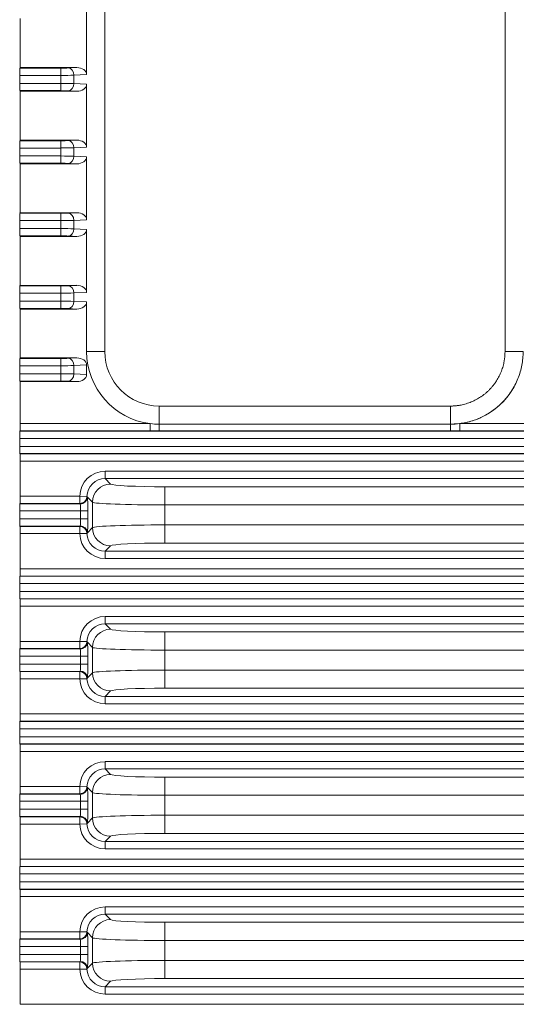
# Model space of a CAD drawing. Header units: millimetres. Extents: x 990 to 1809, y 0 to 562.
# Tile 54 of 256: x 1217 to 1231, y 311 to 338. Entities that reach past the tile are written whole.
import ezdxf

# ---------------------------------------------------------------- set-up
doc = ezdxf.new("R2010")
doc.units = ezdxf.units.MM
doc.layers.add('1', color=7, linetype='Continuous', true_color=0xffffff)

msp = doc.modelspace()

# ---------------------------------------------------------------- linework, layer by layer
at = {"layer": '1', "color": 7, "linetype": 'Continuous', "lineweight": 18}
for p, q in [((1219.421, 348.138), (1219.421, 329.138)), ((1230.446, 329.138), (1230.446, 348.138)), ((1217.095, 336.964), (1217.095, 338.312)), ((1218.921, 336.771), (1218.921, 338.505)), ((1217.084, 336.948), (1217.095, 336.964)), ((1217.084, 336.948), (1218.213, 336.948)), ((1217.095, 336.964), (1218.648, 336.964)), ((1218.213, 336.948), (1218.213, 336.748)), ((1218.426, 336.953), (1218.648, 336.964)), ((1218.213, 336.748), (1217.078, 336.748)), ((1217.078, 336.528), (1217.078, 336.748)), ((1218.213, 336.528), (1218.213, 336.748)), ((1218.921, 336.771), (1218.567, 336.753)), ((1218.567, 336.753), (1218.567, 336.523)), ((1217.078, 336.528), (1218.213, 336.528)), ((1218.213, 336.528), (1218.213, 336.328)), ((1218.567, 336.523), (1218.921, 336.505)), ((1218.921, 334.771), (1218.921, 336.505)), ((1218.213, 336.328), (1217.084, 336.328)), ((1217.084, 336.328), (1217.095, 336.312)), ((1217.095, 336.312), (1218.648, 336.312)), ((1217.095, 334.964), (1217.095, 336.312)), ((1218.648, 336.312), (1218.426, 336.324)), ((1217.084, 334.948), (1217.095, 334.964)), ((1217.084, 334.948), (1218.213, 334.948)), ((1217.095, 334.964), (1218.648, 334.964)), ((1218.213, 334.948), (1218.213, 334.748)), ((1218.426, 334.953), (1218.648, 334.964)), ((1218.213, 334.748), (1217.078, 334.748)), ((1217.078, 334.528), (1217.078, 334.748)), ((1217.078, 334.528), (1218.213, 334.528)), ((1218.213, 334.528), (1218.213, 334.748)), ((1218.213, 334.528), (1218.213, 334.328)), ((1218.921, 334.771), (1218.567, 334.753)), ((1218.567, 334.753), (1218.567, 334.523)), ((1218.567, 334.523), (1218.921, 334.505)), ((1218.921, 332.771), (1218.921, 334.505)), ((1218.213, 334.328), (1217.084, 334.328)), ((1217.084, 334.328), (1217.095, 334.312)), ((1217.095, 334.312), (1218.648, 334.312)), ((1217.095, 332.964), (1217.095, 334.312)), ((1218.648, 334.312), (1218.426, 334.324)), ((1217.084, 332.948), (1217.095, 332.964)), ((1217.084, 332.948), (1218.213, 332.948)), ((1217.095, 332.964), (1218.648, 332.964)), ((1218.213, 332.948), (1218.213, 332.748)), ((1218.426, 332.953), (1218.648, 332.964)), ((1218.213, 332.748), (1217.078, 332.748)), ((1217.078, 332.528), (1217.078, 332.748)), ((1218.213, 332.528), (1218.213, 332.748)), ((1218.921, 332.771), (1218.567, 332.753)), ((1218.567, 332.753), (1218.567, 332.523)), ((1217.078, 332.528), (1218.213, 332.528)), ((1218.213, 332.528), (1218.213, 332.328)), ((1218.567, 332.523), (1218.921, 332.505)), ((1218.921, 330.771), (1218.921, 332.505)), ((1218.213, 332.328), (1217.084, 332.328)), ((1217.084, 332.328), (1217.095, 332.312)), ((1217.095, 332.312), (1218.648, 332.312)), ((1217.095, 330.964), (1217.095, 332.312)), ((1218.648, 332.312), (1218.426, 332.324)), ((1218.213, 330.748), (1217.078, 330.748)), ((1217.078, 330.528), (1217.078, 330.748)), ((1217.084, 330.948), (1217.095, 330.964)), ((1217.084, 330.948), (1218.213, 330.948)), ((1217.095, 330.964), (1218.648, 330.964)), ((1218.213, 330.948), (1218.213, 330.748)), ((1218.213, 330.528), (1218.213, 330.748)), ((1218.426, 330.953), (1218.648, 330.964)), ((1218.921, 330.771), (1218.567, 330.753)), ((1218.567, 330.753), (1218.567, 330.523)), ((1217.078, 330.528), (1218.213, 330.528)), ((1218.213, 330.528), (1218.213, 330.328)), ((1218.567, 330.523), (1218.921, 330.505)), ((1218.921, 329.138), (1218.921, 330.505)), ((1218.213, 330.328), (1217.084, 330.328)), ((1217.084, 330.328), (1217.095, 330.312)), ((1217.095, 330.312), (1218.648, 330.312)), ((1217.095, 328.964), (1217.095, 330.312)), ((1218.648, 330.312), (1218.426, 330.324)), ((1219.421, 329.138), (1218.921, 329.138)), ((1217.084, 328.948), (1217.095, 328.964)), ((1217.084, 328.948), (1218.213, 328.948)), ((1217.095, 328.964), (1218.648, 328.964)), ((1218.213, 328.948), (1218.213, 328.748)), ((1218.426, 328.953), (1218.648, 328.964)), ((1218.213, 328.748), (1217.078, 328.748)), ((1217.078, 328.528), (1217.078, 328.748)), ((1218.213, 328.528), (1218.213, 328.748)), ((1218.921, 328.771), (1218.567, 328.753)), ((1218.567, 328.753), (1218.567, 328.523)), ((1218.921, 328.771), (1218.921, 328.505)), ((1217.078, 328.528), (1218.213, 328.528)), ((1218.213, 328.328), (1217.084, 328.328)), ((1217.084, 328.328), (1217.095, 328.312)), ((1217.095, 328.312), (1218.648, 328.312)), ((1217.095, 327.154), (1217.095, 328.312)), ((1218.213, 328.528), (1218.213, 328.328)), ((1218.648, 328.312), (1218.426, 328.324)), ((1218.567, 328.523), (1218.921, 328.505)), ((1220.921, 327.638), (1228.944, 327.638)), ((1220.921, 327.638), (1220.921, 327.138)), ((1217.084, 326.948), (1217.088, 326.954)), ((1217.084, 326.948), (1350.757, 326.948)), ((1220.668, 326.954), (1217.088, 326.954)), ((1217.095, 327.154), (1220.668, 327.154)), ((1220.668, 327.154), (1220.668, 326.954)), ((1228.944, 327.138), (1220.921, 327.138)), ((1220.921, 326.954), (1220.921, 327.138)), ((1228.944, 326.954), (1220.921, 326.954)), ((1229.197, 327.154), (1338.644, 327.154)), ((1229.197, 327.154), (1229.197, 326.954)), ((1338.644, 326.954), (1229.197, 326.954)), ((1350.763, 326.748), (1217.078, 326.748)), ((1217.078, 326.528), (1217.078, 326.748)), ((1217.078, 326.528), (1350.763, 326.528)), ((1350.757, 326.328), (1217.084, 326.328)), ((1217.084, 326.328), (1217.088, 326.322)), ((1217.088, 326.322), (1350.753, 326.322)), ((1350.746, 326.122), (1217.095, 326.122)), ((1217.095, 325.154), (1217.095, 326.122)), ((1219.43, 325.84), (1260.849, 325.84)), ((1219.43, 325.84), (1219.43, 325.64)), ((1260.849, 325.64), (1219.43, 325.64)), ((1219.43, 325.64), (1219.583, 325.487)), ((1221.08, 325.413), (1221.08, 324.914)), ((1221.08, 325.413), (1260.241, 325.413)), ((1217.095, 325.154), (1218.731, 325.154)), ((1218.731, 325.154), (1218.731, 324.954)), ((1218.931, 325.15), (1218.731, 325.154)), ((1218.931, 325.15), (1218.937, 325.144)), ((1219.083, 324.988), (1218.942, 325.129)), ((1218.757, 324.748), (1217.078, 324.748)), ((1217.078, 324.528), (1217.078, 324.748)), ((1217.084, 324.948), (1217.088, 324.954)), ((1217.084, 324.948), (1218.737, 324.948)), ((1218.731, 324.954), (1217.088, 324.954)), ((1218.737, 324.948), (1218.731, 324.954)), ((1218.957, 324.748), (1218.757, 324.748)), ((1218.757, 324.528), (1218.757, 324.748)), ((1218.957, 324.748), (1218.957, 324.528)), ((1219.083, 324.288), (1219.083, 324.988)), ((1221.08, 324.914), (1221.08, 324.363)), ((1260.241, 324.914), (1221.08, 324.914)), ((1217.078, 324.528), (1218.757, 324.528)), ((1218.957, 324.528), (1218.757, 324.528)), ((1218.737, 324.328), (1217.084, 324.328)), ((1217.084, 324.328), (1217.088, 324.322)), ((1217.088, 324.322), (1218.731, 324.322)), ((1218.731, 324.322), (1218.737, 324.328)), ((1218.731, 324.122), (1218.731, 324.322)), ((1218.942, 324.147), (1219.083, 324.288)), ((1221.08, 323.863), (1221.08, 324.363)), ((1221.08, 324.363), (1260.164, 324.363)), ((1218.731, 324.122), (1217.095, 324.122)), ((1217.095, 323.154), (1217.095, 324.122)), ((1218.931, 324.126), (1218.731, 324.122)), ((1218.937, 324.132), (1218.931, 324.126)), ((1219.583, 323.789), (1219.43, 323.636)), ((1260.164, 323.863), (1221.08, 323.863)), ((1219.43, 323.436), (1219.43, 323.636)), ((1219.43, 323.636), (1260.098, 323.636)), ((1260.098, 323.436), (1219.43, 323.436)), ((1217.095, 323.154), (1350.746, 323.154)), ((1217.084, 322.948), (1217.088, 322.954)), ((1217.084, 322.948), (1350.757, 322.948)), ((1350.753, 322.954), (1217.088, 322.954)), ((1350.763, 322.748), (1217.078, 322.748)), ((1217.078, 322.528), (1217.078, 322.748)), ((1217.078, 322.528), (1350.763, 322.528)), ((1350.757, 322.328), (1217.084, 322.328)), ((1217.084, 322.328), (1217.088, 322.322)), ((1217.088, 322.322), (1350.753, 322.322)), ((1350.746, 322.122), (1217.095, 322.122)), ((1217.095, 321.154), (1217.095, 322.122)), ((1219.43, 321.84), (1254.921, 321.84)), ((1219.43, 321.84), (1219.43, 321.64)), ((1254.921, 321.64), (1219.43, 321.64)), ((1219.43, 321.64), (1219.583, 321.487)), ((1221.08, 321.413), (1221.08, 320.914)), ((1221.08, 321.413), (1254.314, 321.413)), ((1217.084, 320.948), (1217.088, 320.954)), ((1217.084, 320.948), (1218.737, 320.948)), ((1218.731, 320.954), (1217.088, 320.954)), ((1217.095, 321.154), (1218.731, 321.154)), ((1218.731, 321.154), (1218.731, 320.954)), ((1218.931, 321.15), (1218.731, 321.154)), ((1218.737, 320.948), (1218.731, 320.954)), ((1218.931, 321.15), (1218.937, 321.144)), ((1219.083, 320.988), (1218.942, 321.129)), ((1219.083, 320.288), (1219.083, 320.988)), ((1218.757, 320.748), (1217.078, 320.748)), ((1217.078, 320.528), (1217.078, 320.748)), ((1218.957, 320.748), (1218.757, 320.748)), ((1218.757, 320.528), (1218.757, 320.748)), ((1218.957, 320.748), (1218.957, 320.528)), ((1221.08, 320.914), (1221.08, 320.363)), ((1254.314, 320.914), (1221.08, 320.914)), ((1217.078, 320.528), (1218.757, 320.528)), ((1218.957, 320.528), (1218.757, 320.528)), ((1218.737, 320.328), (1217.084, 320.328)), ((1217.084, 320.328), (1217.088, 320.322)), ((1217.088, 320.322), (1218.731, 320.322)), ((1218.731, 320.322), (1218.737, 320.328)), ((1218.731, 320.122), (1218.731, 320.322)), ((1218.931, 320.126), (1218.731, 320.122)), ((1218.937, 320.132), (1218.931, 320.126)), ((1218.942, 320.147), (1219.083, 320.288)), ((1221.08, 320.363), (1254.237, 320.363)), ((1221.08, 319.863), (1221.08, 320.363)), ((1218.731, 320.122), (1217.095, 320.122)), ((1217.095, 319.154), (1217.095, 320.122)), ((1254.237, 319.863), (1221.08, 319.863)), ((1219.583, 319.789), (1219.43, 319.636)), ((1219.43, 319.436), (1219.43, 319.636)), ((1219.43, 319.636), (1254.171, 319.636)), ((1254.171, 319.436), (1219.43, 319.436)), ((1217.095, 319.154), (1350.746, 319.154)), ((1217.084, 318.948), (1217.088, 318.954)), ((1217.084, 318.948), (1350.757, 318.948)), ((1350.753, 318.954), (1217.088, 318.954)), ((1350.763, 318.748), (1217.078, 318.748)), ((1217.078, 318.528), (1217.078, 318.748)), ((1217.078, 318.528), (1350.763, 318.528)), ((1350.757, 318.328), (1217.084, 318.328)), ((1217.084, 318.328), (1217.088, 318.322)), ((1217.088, 318.322), (1350.753, 318.322)), ((1350.746, 318.122), (1217.095, 318.122)), ((1217.095, 317.154), (1217.095, 318.122)), ((1219.43, 317.84), (1248.994, 317.84)), ((1219.43, 317.84), (1219.43, 317.64)), ((1248.994, 317.64), (1219.43, 317.64)), ((1219.43, 317.64), (1219.583, 317.487)), ((1221.08, 317.413), (1221.08, 316.914)), ((1221.08, 317.413), (1248.386, 317.413)), ((1217.095, 317.154), (1218.731, 317.154)), ((1218.931, 317.15), (1218.731, 317.154)), ((1218.731, 317.154), (1218.731, 316.954)), ((1218.931, 317.15), (1218.937, 317.144)), ((1217.084, 316.948), (1217.088, 316.954)), ((1217.084, 316.948), (1218.737, 316.948)), ((1218.731, 316.954), (1217.088, 316.954)), ((1218.737, 316.948), (1218.731, 316.954)), ((1219.083, 316.988), (1218.942, 317.129)), ((1219.083, 316.288), (1219.083, 316.988)), ((1221.08, 316.914), (1221.08, 316.363)), ((1248.386, 316.914), (1221.08, 316.914)), ((1218.757, 316.748), (1217.078, 316.748)), ((1217.078, 316.528), (1217.078, 316.748)), ((1218.757, 316.528), (1218.757, 316.748)), ((1218.957, 316.748), (1218.757, 316.748)), ((1218.957, 316.748), (1218.957, 316.528)), ((1217.078, 316.528), (1218.757, 316.528)), ((1218.737, 316.328), (1217.084, 316.328)), ((1217.084, 316.328), (1217.088, 316.322)), ((1218.731, 316.322), (1218.737, 316.328)), ((1218.957, 316.528), (1218.757, 316.528)), ((1221.08, 315.863), (1221.08, 316.363)), ((1221.08, 316.363), (1248.31, 316.363)), ((1217.088, 316.322), (1218.731, 316.322)), ((1218.731, 316.122), (1217.095, 316.122)), ((1217.095, 315.154), (1217.095, 316.122)), ((1218.731, 316.122), (1218.731, 316.322)), ((1218.931, 316.126), (1218.731, 316.122)), ((1218.937, 316.132), (1218.931, 316.126)), ((1218.942, 316.147), (1219.083, 316.288)), ((1219.583, 315.789), (1219.43, 315.636)), ((1248.31, 315.863), (1221.08, 315.863)), ((1219.43, 315.436), (1219.43, 315.636)), ((1219.43, 315.636), (1248.244, 315.636)), ((1248.244, 315.436), (1219.43, 315.436)), ((1217.095, 315.154), (1350.746, 315.154)), ((1350.763, 314.748), (1217.078, 314.748)), ((1217.078, 314.528), (1217.078, 314.748)), ((1217.084, 314.948), (1217.088, 314.954)), ((1217.084, 314.948), (1350.757, 314.948)), ((1350.753, 314.954), (1217.088, 314.954)), ((1217.078, 314.528), (1350.763, 314.528)), ((1350.757, 314.328), (1217.084, 314.328)), ((1217.084, 314.328), (1217.088, 314.322)), ((1217.088, 314.322), (1350.753, 314.322)), ((1350.746, 314.122), (1217.095, 314.122)), ((1217.095, 313.154), (1217.095, 314.122)), ((1219.43, 313.84), (1243.067, 313.84)), ((1219.43, 313.84), (1219.43, 313.64)), ((1243.067, 313.64), (1219.43, 313.64)), ((1219.43, 313.64), (1219.583, 313.487)), ((1221.08, 313.413), (1242.459, 313.413)), ((1221.08, 313.413), (1221.08, 312.914)), ((1217.095, 313.154), (1218.731, 313.154)), ((1218.931, 313.15), (1218.731, 313.154)), ((1218.731, 313.154), (1218.731, 312.954)), ((1218.931, 313.15), (1218.937, 313.144)), ((1219.083, 312.988), (1218.942, 313.129)), ((1217.084, 312.948), (1217.088, 312.954)), ((1217.084, 312.948), (1218.737, 312.948)), ((1218.731, 312.954), (1217.088, 312.954)), ((1218.737, 312.948), (1218.731, 312.954)), ((1219.083, 312.288), (1219.083, 312.988)), ((1242.459, 312.914), (1221.08, 312.914)), ((1221.08, 312.914), (1221.08, 312.363)), ((1218.757, 312.748), (1217.078, 312.748)), ((1217.078, 312.528), (1217.078, 312.748)), ((1218.957, 312.748), (1218.757, 312.748)), ((1218.757, 312.528), (1218.757, 312.748)), ((1218.957, 312.748), (1218.957, 312.528)), ((1217.078, 312.528), (1218.757, 312.528)), ((1218.737, 312.328), (1217.084, 312.328)), ((1217.084, 312.328), (1217.088, 312.322)), ((1217.088, 312.322), (1218.731, 312.322)), ((1218.731, 312.322), (1218.737, 312.328)), ((1218.731, 312.122), (1218.731, 312.322)), ((1218.957, 312.528), (1218.757, 312.528)), ((1218.942, 312.147), (1219.083, 312.288)), ((1221.08, 312.363), (1242.383, 312.363)), ((1221.08, 311.863), (1221.08, 312.363)), ((1218.731, 312.122), (1217.095, 312.122)), ((1217.095, 311.154), (1217.095, 312.122)), ((1218.931, 312.126), (1218.731, 312.122)), ((1218.937, 312.132), (1218.931, 312.126)), ((1219.583, 311.789), (1219.43, 311.636)), ((1242.383, 311.863), (1221.08, 311.863)), ((1219.43, 311.436), (1219.43, 311.636)), ((1219.43, 311.636), (1242.316, 311.636)), ((1242.316, 311.436), (1219.43, 311.436)), ((1217.095, 311.154), (1350.746, 311.154))]:
    msp.add_line(p, q, dxfattribs=at)
for radius, start, end in [(2, 180, 262.7485), (1.5, 180, 270), (2, 262.7485, 270)]:
    msp.add_arc((1220.921, 329.138), radius, start, end, dxfattribs=at)
for centre, major_axis, ratio, start_param, end_param in [((1217.085, 336.748), (0, 0.2), 0.034921, 0.05236, 1.570796), ((1218.213, 336.964), (0.3, 0), 0.052408, 4.712389, 5.497787), ((1218.426, 336.753), (-0.01, 0.2), 0.706622, 4.675373, 6.209154), ((1218.638, 336.764), (-0.283, -0.015), 0.706622, 3.104577, 4.638358), ((1218.213, 336.764), (0.5, 0), 0.031445, 4.712389, 5.497787), ((1217.085, 336.528), (0, 0.2), 0.034921, 1.570796, 3.089233), ((1218.213, 336.512), (0.5, 0), 0.031445, 0.785398, 1.570796), ((1218.426, 336.523), (0.01, 0.2), 0.706622, 3.215624, 4.749405), ((1218.638, 336.512), (-0.283, 0.015), 0.706622, 1.644827, 3.178608), ((1218.213, 336.312), (0.3, 0), 0.052408, 0.785398, 1.570796), ((1217.085, 334.748), (0, 0.2), 0.034921, 0.05236, 1.570796), ((1218.213, 334.964), (0.3, 0), 0.052408, 4.712389, 5.497787), ((1218.426, 334.753), (-0.01, 0.2), 0.706622, 4.675373, 6.209154), ((1218.638, 334.764), (-0.283, -0.015), 0.706622, 3.104577, 4.638358), ((1217.085, 334.528), (0, 0.2), 0.034921, 1.570796, 3.089233), ((1218.213, 334.764), (0.5, 0), 0.031445, 4.712389, 5.497787), ((1218.213, 334.512), (0.5, 0), 0.031445, 0.785398, 1.570796), ((1218.426, 334.523), (0.01, 0.2), 0.706622, 3.215624, 4.749405), ((1218.638, 334.512), (-0.283, 0.015), 0.706622, 1.644827, 3.178608), ((1218.213, 334.312), (0.3, 0), 0.052408, 0.785398, 1.570796), ((1217.085, 332.748), (0, 0.2), 0.034921, 0.05236, 1.570796), ((1218.213, 332.964), (0.3, 0), 0.052408, 4.712389, 5.497787), ((1218.426, 332.753), (-0.01, 0.2), 0.706622, 4.675373, 6.209154), ((1218.638, 332.764), (-0.283, -0.015), 0.706622, 3.104577, 4.638358), ((1218.213, 332.764), (0.5, 0), 0.031445, 4.712389, 5.497787), ((1217.085, 332.528), (0, 0.2), 0.034921, 1.570796, 3.089233), ((1218.213, 332.512), (0.5, 0), 0.031445, 0.785398, 1.570796), ((1218.426, 332.523), (0.01, 0.2), 0.706622, 3.215624, 4.749405), ((1218.638, 332.512), (-0.283, 0.015), 0.706622, 1.644827, 3.178608), ((1218.213, 332.312), (0.3, 0), 0.052408, 0.785398, 1.570796), ((1217.085, 330.748), (0, 0.2), 0.034921, 0.05236, 1.570796), ((1218.213, 330.964), (0.3, 0), 0.052408, 4.712389, 5.497787), ((1218.213, 330.764), (0.5, 0), 0.031445, 4.712389, 5.497787), ((1218.426, 330.753), (-0.01, 0.2), 0.706622, 4.675373, 6.209154), ((1218.638, 330.764), (-0.283, -0.015), 0.706622, 3.104577, 4.638358), ((1217.085, 330.528), (0, 0.2), 0.034921, 1.570796, 3.089233), ((1218.213, 330.512), (0.5, 0), 0.031445, 0.785398, 1.570796), ((1218.426, 330.523), (0.01, 0.2), 0.706622, 3.215624, 4.749405), ((1218.638, 330.512), (-0.283, 0.015), 0.706622, 1.644827, 3.178608), ((1218.213, 330.312), (0.3, 0), 0.052408, 0.785398, 1.570796), ((1217.085, 328.748), (0, 0.2), 0.034921, 0.05236, 1.570796), ((1218.213, 328.964), (0.3, 0), 0.052408, 4.712389, 5.497787), ((1218.426, 328.753), (-0.01, 0.2), 0.706622, 4.675373, 6.209154), ((1218.638, 328.764), (-0.283, -0.015), 0.706622, 3.104577, 4.638358), ((1218.213, 328.764), (0.5, 0), 0.031445, 4.712389, 5.497787), ((1217.085, 328.528), (0, 0.2), 0.034921, 1.570796, 3.089233), ((1218.213, 328.512), (0.5, 0), 0.031445, 0.785398, 1.570796), ((1218.213, 328.312), (0.3, 0), 0.052408, 0.785398, 1.570796), ((1218.426, 328.523), (0.01, 0.2), 0.706622, 3.215624, 4.749405), ((1218.638, 328.512), (-0.283, 0.015), 0.706622, 1.644827, 3.178608), ((1228.944, 329.138), (-2.003, 0), 0.99863, 1.697359, 2.702725), ((1217.085, 326.748), (0, 0.2), 0.034921, 0.05236, 1.570796), ((1217.088, 327.154), (0, 0.2), 0.034921, 3.193953, 4.712389), ((1228.944, 329.138), (-2.003, 0), 0.99863, 1.570796, 1.697359), ((1217.085, 326.528), (0, 0.2), 0.034921, 1.570796, 3.089233), ((1217.088, 326.122), (0, 0.2), 0.034921, 4.712389, 6.230825), ((1219.432, 325.139), (0.496, -0.496), 0.997265, 2.357564, 3.90678), ((1219.432, 325.139), (-0.355, 0.355), 0.99509, 5.499157, 7.048373), ((1219.583, 324.988), (0.354, 0.354), 0.997265, 0.786768, 2.354825), ((1221.08, 325.492), (1.5, 0), 0.052408, 3.193953, 4.712389), ((1217.088, 325.154), (0, 0.2), 0.034921, 3.193953, 4.712389), ((1218.731, 325.154), (-0.141, -0.141), 0.997265, 0.786768, 2.335984), ((1218.737, 325.148), (-0.141, -0.141), 0.997265, 0.786768, 2.335984), ((1218.742, 325.129), (-0.197, -0.032), 0.951194, 1.416337, 2.971174), ((1218.936, 324.748), (0, 0.4), 0.052408, 4.712389, 5.973331), ((1217.085, 324.748), (0, 0.2), 0.034921, 0.05236, 1.570796), ((1218.736, 324.748), (0, 0.2), 0.104816, 4.712389, 5.973331), ((1221.08, 324.992), (2, 0), 0.039306, 3.193953, 4.712389), ((1217.085, 324.528), (0, 0.2), 0.034921, 1.570796, 3.089233), ((1218.736, 324.528), (0, 0.2), 0.104816, 3.451447, 4.712389), ((1218.936, 324.528), (0, 0.4), 0.052408, 3.451447, 4.712389), ((1217.088, 324.122), (0, 0.2), 0.034921, 4.712389, 6.230825), ((1218.731, 324.122), (-0.141, 0.141), 0.997265, 3.947201, 5.496418), ((1218.737, 324.128), (-0.141, 0.141), 0.997265, 3.947201, 5.496418), ((1218.742, 324.147), (-0.197, 0.032), 0.951194, 3.312011, 4.866849), ((1221.08, 324.284), (2, 0), 0.039306, 1.570796, 3.089233), ((1219.583, 324.288), (0.354, -0.354), 0.997265, 3.92836, 5.496418), ((1219.432, 324.137), (0.496, 0.496), 0.997265, 2.376405, 3.925621), ((1219.432, 324.137), (0.355, 0.355), 0.99509, 2.376405, 3.925621), ((1221.08, 323.785), (1.5, 0), 0.052408, 1.570796, 3.089233), ((1217.088, 323.154), (0, 0.2), 0.034921, 3.193953, 4.712389), ((1217.085, 322.748), (0, 0.2), 0.034921, 0.05236, 1.570796), ((1217.085, 322.528), (0, 0.2), 0.034921, 1.570796, 3.089233), ((1217.088, 322.122), (0, 0.2), 0.034921, 4.712389, 6.230825), ((1219.432, 321.139), (0.496, -0.496), 0.997265, 2.357564, 3.90678), ((1219.432, 321.139), (-0.355, 0.355), 0.99509, 5.499157, 7.048373), ((1219.583, 320.988), (0.354, 0.354), 0.997265, 0.786768, 2.354825), ((1221.08, 321.492), (1.5, 0), 0.052408, 3.193953, 4.712389), ((1217.085, 320.748), (0, 0.2), 0.034921, 0.05236, 1.570796), ((1217.088, 321.154), (0, 0.2), 0.034921, 3.193953, 4.712389), ((1218.731, 321.154), (-0.141, -0.141), 0.997265, 0.786768, 2.335984), ((1218.737, 321.148), (-0.141, -0.141), 0.997265, 0.786768, 2.335984), ((1218.742, 321.129), (-0.197, -0.032), 0.951194, 1.416337, 2.971174), ((1218.936, 320.748), (0, 0.4), 0.052408, 4.712389, 5.973331), ((1221.08, 320.992), (2, 0), 0.039306, 3.193953, 4.712389), ((1218.736, 320.748), (0, 0.2), 0.104816, 4.712389, 5.973331), ((1217.085, 320.528), (0, 0.2), 0.034921, 1.570796, 3.089233), ((1218.736, 320.528), (0, 0.2), 0.104816, 3.451447, 4.712389), ((1218.936, 320.528), (0, 0.4), 0.052408, 3.451447, 4.712389), ((1217.088, 320.122), (0, 0.2), 0.034921, 4.712389, 6.230825), ((1218.731, 320.122), (-0.141, 0.141), 0.997265, 3.947201, 5.496418), ((1218.737, 320.128), (-0.141, 0.141), 0.997265, 3.947201, 5.496418), ((1218.742, 320.147), (-0.197, 0.032), 0.951194, 3.312011, 4.866849), ((1219.432, 320.137), (0.355, 0.355), 0.99509, 2.376405, 3.925621), ((1221.08, 320.284), (2, 0), 0.039306, 1.570796, 3.089233), ((1219.583, 320.288), (0.354, -0.354), 0.997265, 3.92836, 5.496418), ((1219.432, 320.137), (0.496, 0.496), 0.997265, 2.376405, 3.925621), ((1221.08, 319.785), (1.5, 0), 0.052408, 1.570796, 3.089233), ((1217.088, 319.154), (0, 0.2), 0.034921, 3.193953, 4.712389), ((1217.085, 318.748), (0, 0.2), 0.034921, 0.05236, 1.570796), ((1217.085, 318.528), (0, 0.2), 0.034921, 1.570796, 3.089233), ((1217.088, 318.122), (0, 0.2), 0.034921, 4.712389, 6.230825), ((1219.432, 317.139), (0.496, -0.496), 0.997265, 2.357564, 3.90678), ((1219.432, 317.139), (-0.355, 0.355), 0.99509, 5.499157, 7.048373), ((1219.583, 316.988), (0.354, 0.354), 0.997265, 0.786768, 2.354825), ((1221.08, 317.492), (1.5, 0), 0.052408, 3.193953, 4.712389), ((1217.088, 317.154), (0, 0.2), 0.034921, 3.193953, 4.712389), ((1218.731, 317.154), (-0.141, -0.141), 0.997265, 0.786768, 2.335984), ((1218.737, 317.148), (-0.141, -0.141), 0.997265, 0.786768, 2.335984), ((1217.085, 316.748), (0, 0.2), 0.034921, 0.05236, 1.570796), ((1218.742, 317.129), (-0.197, -0.032), 0.951194, 1.416337, 2.971174), ((1218.736, 316.748), (0, 0.2), 0.104816, 4.712389, 5.973331), ((1218.936, 316.748), (0, 0.4), 0.052408, 4.712389, 5.973331), ((1221.08, 316.992), (2, 0), 0.039306, 3.193953, 4.712389), ((1217.085, 316.528), (0, 0.2), 0.034921, 1.570796, 3.089233), ((1218.737, 316.128), (-0.141, 0.141), 0.997265, 3.947201, 5.496418), ((1218.736, 316.528), (0, 0.2), 0.104816, 3.451447, 4.712389), ((1218.742, 316.147), (-0.197, 0.032), 0.951194, 3.312011, 4.866849), ((1218.936, 316.528), (0, 0.4), 0.052408, 3.451447, 4.712389), ((1221.08, 316.284), (2, 0), 0.039306, 1.570796, 3.089233), ((1217.088, 316.122), (0, 0.2), 0.034921, 4.712389, 6.230825), ((1218.731, 316.122), (-0.141, 0.141), 0.997265, 3.947201, 5.496418), ((1219.432, 316.137), (0.496, 0.496), 0.997265, 2.376405, 3.925621), ((1219.432, 316.137), (0.355, 0.355), 0.99509, 2.376405, 3.925621), ((1219.583, 316.288), (0.354, -0.354), 0.997265, 3.92836, 5.496418), ((1221.08, 315.785), (1.5, 0), 0.052408, 1.570796, 3.089233), ((1217.088, 315.154), (0, 0.2), 0.034921, 3.193953, 4.712389), ((1217.085, 314.748), (0, 0.2), 0.034921, 0.05236, 1.570796), ((1217.085, 314.528), (0, 0.2), 0.034921, 1.570796, 3.089233), ((1217.088, 314.122), (0, 0.2), 0.034921, 4.712389, 6.230825), ((1219.432, 313.139), (0.496, -0.496), 0.997265, 2.357564, 3.90678), ((1219.432, 313.139), (-0.355, 0.355), 0.99509, 5.499157, 7.048373), ((1219.583, 312.988), (0.354, 0.354), 0.997265, 0.786768, 2.354825), ((1221.08, 313.492), (1.5, 0), 0.052408, 3.193953, 4.712389), ((1217.088, 313.154), (0, 0.2), 0.034921, 3.193953, 4.712389), ((1218.731, 313.154), (-0.141, -0.141), 0.997265, 0.786768, 2.335984), ((1218.737, 313.148), (-0.141, -0.141), 0.997265, 0.786768, 2.335984), ((1218.742, 313.129), (-0.197, -0.032), 0.951194, 1.416337, 2.971174), ((1218.936, 312.748), (0, 0.4), 0.052408, 4.712389, 5.973331), ((1217.085, 312.748), (0, 0.2), 0.034921, 0.05236, 1.570796), ((1218.736, 312.748), (0, 0.2), 0.104816, 4.712389, 5.973331), ((1221.08, 312.992), (2, 0), 0.039306, 3.193953, 4.712389), ((1217.085, 312.528), (0, 0.2), 0.034921, 1.570796, 3.089233), ((1217.088, 312.122), (0, 0.2), 0.034921, 4.712389, 6.230825), ((1218.731, 312.122), (-0.141, 0.141), 0.997265, 3.947201, 5.496418), ((1218.737, 312.128), (-0.141, 0.141), 0.997265, 3.947201, 5.496418), ((1218.736, 312.528), (0, 0.2), 0.104816, 3.451447, 4.712389), ((1218.742, 312.147), (-0.197, 0.032), 0.951194, 3.312011, 4.866849), ((1218.936, 312.528), (0, 0.4), 0.052408, 3.451447, 4.712389), ((1221.08, 312.284), (2, 0), 0.039306, 1.570796, 3.089233), ((1219.583, 312.288), (0.354, -0.354), 0.997265, 3.92836, 5.496418), ((1219.432, 312.137), (0.496, 0.496), 0.997265, 2.376405, 3.925621), ((1219.432, 312.137), (0.355, 0.355), 0.99509, 2.376405, 3.925621), ((1221.08, 311.785), (1.5, 0), 0.052408, 1.570796, 3.089233)]:
    msp.add_ellipse(centre, major_axis=major_axis, ratio=ratio, start_param=start_param, end_param=end_param, dxfattribs=at)
for points, degree in [([(1228.944, 327.638), (1229.242, 327.638), (1229.794, 327.866), (1230.217, 328.288), (1230.446, 328.84), (1230.446, 329.138)], 2), ([(1230.945, 329.138), (1230.446, 329.138)], 1), ([(1228.944, 327.138), (1228.944, 327.638)], 1), ([(1218.937, 325.144), (1218.939, 325.142), (1218.94, 325.137), (1218.942, 325.129)], 3), ([(1218.742, 324.939), (1218.741, 324.944), (1218.739, 324.947), (1218.737, 324.948)], 3), ([(1218.737, 324.328), (1218.739, 324.329), (1218.741, 324.332), (1218.742, 324.337)], 3), ([(1218.942, 324.147), (1218.94, 324.139), (1218.939, 324.134), (1218.937, 324.132)], 3), ([(1218.742, 320.939), (1218.741, 320.944), (1218.739, 320.947), (1218.737, 320.948)], 3), ([(1218.937, 321.144), (1218.939, 321.142), (1218.94, 321.137), (1218.942, 321.129)], 3), ([(1218.737, 320.328), (1218.739, 320.329), (1218.741, 320.332), (1218.742, 320.337)], 3), ([(1218.942, 320.147), (1218.94, 320.139), (1218.939, 320.134), (1218.937, 320.132)], 3), ([(1218.937, 317.144), (1218.939, 317.142), (1218.94, 317.137), (1218.942, 317.129)], 3), ([(1218.742, 316.939), (1218.741, 316.944), (1218.739, 316.947), (1218.737, 316.948)], 3), ([(1218.737, 316.328), (1218.739, 316.329), (1218.741, 316.332), (1218.742, 316.337)], 3), ([(1218.942, 316.147), (1218.94, 316.139), (1218.939, 316.134), (1218.937, 316.132)], 3), ([(1218.937, 313.144), (1218.939, 313.142), (1218.94, 313.137), (1218.942, 313.129)], 3), ([(1218.742, 312.939), (1218.741, 312.944), (1218.739, 312.947), (1218.737, 312.948)], 3), ([(1218.737, 312.328), (1218.739, 312.329), (1218.741, 312.332), (1218.742, 312.337)], 3), ([(1218.942, 312.147), (1218.94, 312.139), (1218.939, 312.134), (1218.937, 312.132)], 3)]:
    msp.add_open_spline(points, degree=degree, dxfattribs=at)
for points, knots in [([(1230.945, 329.138), (1230.944, 329.076), (1230.94, 328.95), (1230.913, 328.763), (1230.868, 328.575), (1230.804, 328.391), (1230.721, 328.211), (1230.619, 328.038), (1230.499, 327.874), (1230.355, 327.714), (1230.177, 327.556), (1229.95, 327.401), (1229.667, 327.264), (1229.325, 327.16), (1229.076, 327.146), (1228.944, 327.138)], [0, 0, 0, 0, 0.059465, 0.119797, 0.180998, 0.243069, 0.306009, 0.369821, 0.434503, 0.500058, 0.574529, 0.661767, 0.761765, 0.874513, 1, 1, 1, 1]), ([(1220.921, 326.954), (1220.878, 326.954), (1220.836, 326.954), (1220.752, 326.954), (1220.71, 326.954), (1220.668, 326.954)], [0, 0, 0, 0, 0.5, 0.5, 1, 1, 1, 1]), ([(1228.944, 326.954), (1228.944, 326.957), (1228.944, 326.977), (1228.944, 327.044), (1228.944, 327.09), (1228.944, 327.138)], [0, 0, 0, 0, 0.5, 0.5, 1, 1, 1, 1]), ([(1229.197, 326.954), (1229.155, 326.954), (1229.113, 326.954), (1229.028, 326.954), (1228.986, 326.954), (1228.944, 326.954)], [0, 0, 0, 0, 0.5, 0.5, 1, 1, 1, 1])]:
    msp.add_open_spline(points, degree=3, knots=knots, dxfattribs=at)

doc.saveas('drawing.dxf')
